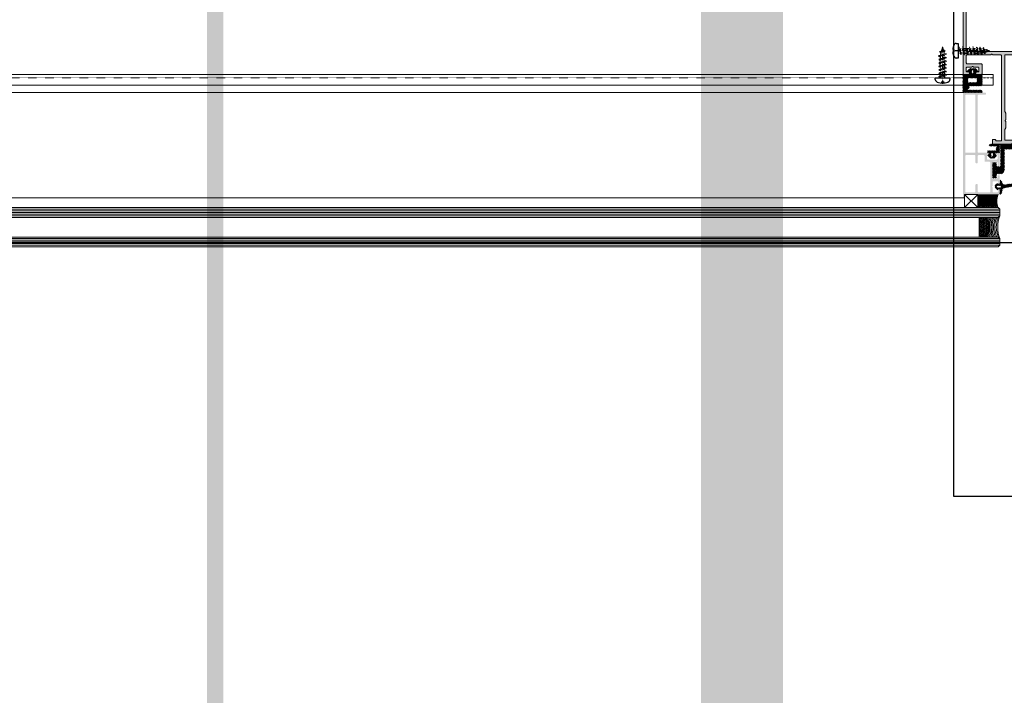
# Model space of a CAD drawing. Header units: millimetres. Extents: x -158258 to 126254, y -16359 to 60195.
# Tile 28 of 173: x -137008 to -136405, y 10223 to 10636. Entities that reach past the tile are written whole.
import ezdxf
from ezdxf.xclip import XClip

# ---------------------------------------------------------------- set-up
doc = ezdxf.new("R2010")
doc.units = ezdxf.units.MM
doc.header["$LTSCALE"] = 0.1
doc.header["$MEASUREMENT"] = 0
doc.header["$XCLIPFRAME"] = 0
for name, pattern in [('CENTER', [2, 1.25, -0.25, 0.25, -0.25]), ('DASHED', [0.75, 0.5, -0.25]), ('HIDDEN', [0.375, 0.25, -0.125])]:
    doc.linetypes.add(name, pattern=pattern)
for name, color, linetype, lineweight in [('01. Aluminium (Main Structure)', 6, 'Continuous', 5), ('3_Hatch', 8, 'Continuous', 0), ('4. Glass', 140, 'Continuous', 15), ('ETECHNO-HVAC-CHW-RETURN', 5, 'Continuous', 30), ('S2-flooring plan', 6, 'Continuous', 5)]:
    doc.layers.add(name, color=color, linetype=linetype, lineweight=lineweight)
doc.layers.add('AREA LINE', color=3, linetype='Continuous', plot=False)
for name, color, linetype in [('CENTER LINE', 8, 'CENTER'), ('ETECHNO-HVAC-CHW-SUPPLY', 3, 'Continuous'), ('ETECHNO-HVAC-DRAIN', 241, 'Continuous'), ('HARDWARES', 7, 'Continuous'), ('HVAC Existing', 8, 'Continuous')]:
    doc.layers.add(name, color=color, linetype=linetype)
pattern_1 = [(45, (-26191.7542, -14950.54475), (-0.441941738, 0.441941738), []), (135, (-26191.7542, -14950.54475), (-0.441941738, -0.441941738), [])]

# ---------------------------------------------------------------- blocks, each defined once
blk = doc.blocks.new('A$C23054C9A')
at = {"layer": '3_Hatch'}
h = blk.add_hatch(color=256, dxfattribs=at)
h.dxf.hatch_style = 1
h.paths.add_polyline_path([(10.36, 60.53), (10.36, 25.99), (10.33, 25.83), (10.22, 25.65), (10.03, 25.54), (9.85, 25.52), (4.65, 25.52), (4.45, 25.54), (4.29, 25.65), (4.2, 25.83), (4.16, 25.99), (4.16, 60.53), (4.2, 60.71), (4.29, 60.87), (4.45, 60.98), (4.65, 61.02), (9.85, 61.02), (10.03, 60.98), (10.22, 60.87), (10.33, 60.71)], flags=16)
h.paths.add_polyline_path([(4.16, 5.89), (4.11, 6.09), (4, 6.26), (3.85, 6.37), (3.65, 6.4), (3.25, 6.4), (3.06, 6.37), (2.9, 6.26), (2.79, 6.09), (2.75, 5.89), (2.75, 1.9), (2.7, 1.7), (2.59, 1.54), (2.44, 1.43), (2.24, 1.41), (-4.45, 1.41), (-4.64, 1.43), (-4.8, 1.54), (-4.91, 1.7), (-4.95, 1.9), (-4.95, 19.5), (-4.91, 19.7), (-4.8, 19.85), (-4.64, 19.96), (-4.45, 20.01), (-1.89, 20.01), (-1.71, 20.05), (-1.55, 20.16), (-1.44, 20.32), (-1.4, 20.5), (-1.4, 23.6), (-1.38, 23.8), (-1.27, 23.96), (-1.09, 24.07), (-0.89, 24.11), (2.24, 24.11), (2.44, 24.07), (2.59, 23.96), (2.7, 23.8), (2.75, 23.6), (2.75, 19.61), (2.79, 19.41), (2.9, 19.26), (3.06, 19.15), (3.25, 19.12), (3.65, 19.12), (3.85, 19.15), (4, 19.26), (4.11, 19.41), (4.16, 19.61), (4.16, 23.6), (4.2, 23.8), (4.29, 23.96), (4.45, 24.07), (4.65, 24.11), (9.85, 24.11), (10.03, 24.07), (10.22, 23.96), (10.33, 23.8), (10.36, 23.6), (10.36, 1.9), (10.33, 1.7), (10.22, 1.54), (10.03, 1.43), (9.85, 1.41), (4.65, 1.41), (4.45, 1.43), (4.29, 1.54), (4.2, 1.7), (4.16, 1.9)], flags=16)
h.paths.add_polyline_path([(-6.05, 4.54), (-6.36, 4.23), (-6.36, 1.9), (-6.39, 1.7), (-6.5, 1.54), (-6.67, 1.43), (-6.87, 1.41), (-9.25, 1.41), (-9.45, 1.43), (-9.59, 1.54), (-9.7, 1.7), (-9.76, 1.9), (-9.76, 2.51), (-9.8, 2.69), (-9.91, 2.85), (-10.07, 2.96), (-10.25, 3), (-10.45, 2.96), (-10.62, 2.85), (-10.73, 2.69), (-10.76, 2.51), (-10.76, 0.49), (-10.73, 0.31), (-10.62, 0.15), (-10.45, 0.04), (-10.25, 0), (10.25, 0), (10.45, -0.05), (10.6, -0.16), (10.71, -0.31), (10.76, -0.51), (10.76, -1.52), (10.8, -1.7), (10.89, -1.87), (11.06, -1.98), (11.26, -1.99), (11.44, -1.98), (11.61, -1.87), (11.72, -1.7), (11.75, -1.52), (11.75, 61.92), (11.72, 62.12), (11.61, 62.28), (11.44, 62.39), (11.26, 62.41), (-1.75, 62.41), (-1.95, 62.39), (-2.09, 62.28), (-2.2, 62.12), (-2.26, 61.92), (-2.26, 61.52), (-2.2, 61.35), (-2.09, 61.17), (-1.95, 61.06), (-1.75, 61.02), (2.24, 61.02), (2.44, 60.98), (2.59, 60.87), (2.7, 60.71), (2.75, 60.53), (2.75, 25.99), (2.7, 25.83), (2.59, 25.65), (2.44, 25.54), (2.24, 25.52), (-3.83, 25.52), (-4, 25.48), (-4.09, 25.43), (-4.18, 25.37), (-4.23, 25.3), (-4.29, 25.22), (-4.31, 25.13), (-4.33, 25.06), (-4.33, 24.97), (-4.31, 24.88), (-4.29, 24.79), (-4.23, 24.71), (-4.18, 24.64), (-4.09, 24.58), (-4, 24.55), (-3.89, 24.51), (-3.3, 24.51), (-3.1, 24.46), (-2.95, 24.35), (-2.85, 24.2), (-2.81, 24), (-2.81, 21.91), (-2.85, 21.71), (-2.95, 21.55), (-3.1, 21.44), (-3.3, 21.4), (-8.86, 21.4), (-9.05, 21.44), (-9.21, 21.55), (-9.32, 21.71), (-9.36, 21.91), (-9.36, 24), (-9.32, 24.2), (-9.21, 24.35), (-9.05, 24.46), (-8.86, 24.51), (-8.33, 24.51), (-8.13, 24.55), (-7.98, 24.66), (-7.87, 24.8), (-7.82, 25.01), (-7.87, 25.21), (-7.98, 25.35), (-8.13, 25.46), (-8.33, 25.52), (-10.25, 25.52), (-10.45, 25.46), (-10.62, 25.35), (-10.73, 25.21), (-10.76, 25.01), (-10.76, 17.91), (-10.73, 17.71), (-10.62, 17.54), (-10.45, 17.43), (-10.25, 17.4), (-9.87, 17.4), (-9.67, 17.43), (-9.49, 17.54), (-9.41, 17.71), (-9.36, 17.91), (-9.36, 19.5), (-9.32, 19.7), (-9.21, 19.85), (-9.05, 19.96), (-8.86, 20.01), (-6.87, 20.01), (-6.67, 19.96), (-6.5, 19.85), (-6.39, 19.7), (-6.36, 19.5), (-6.36, 10.24), (-6.39, 10.06), (-6.5, 9.9), (-6.67, 9.79), (-6.87, 9.73), (-8.86, 9.73), (-9.05, 9.79), (-9.21, 9.9), (-9.32, 10.06), (-9.36, 10.24), (-9.36, 11.3), (-9.41, 11.49), (-9.49, 11.65), (-9.67, 11.76), (-9.87, 11.8), (-10.25, 11.8), (-10.45, 11.76), (-10.62, 11.65), (-10.73, 11.49), (-10.76, 11.3), (-10.76, 6.99), (-10.75, 6.86), (-10.71, 6.77), (-10.65, 6.69), (-10.6, 6.64), (-10.55, 6.59), (-10.47, 6.55), (-10.4, 6.51), (-10.33, 6.49), (-10.25, 6.49), (-10.16, 6.49), (-10.09, 6.53), (-10.01, 6.57), (-9.94, 6.6), (-9.89, 6.68), (-9.83, 6.75), (-9.76, 6.99), (-9.76, 7.59), (-9.7, 7.79), (-9.59, 7.96), (-9.45, 8.07), (-9.25, 8.09), (-6.87, 8.09), (-6.67, 8.07), (-6.5, 7.96), (-6.39, 7.79), (-6.36, 7.59), (-6.36, 5.27), (-6.05, 4.96), (-5.95, 4.83), (-5.95, 4.66)])
blk = doc.blocks.new('A$C768C5112')
at = {"layer": '3_Hatch'}
h = blk.add_hatch(color=256, dxfattribs=at)
h.dxf.hatch_style = 1
h.paths.add_polyline_path([(-4.22, -41.99), (-3.91, -41.67), (-3.91, -37.71), (-4.5, -36.68), (-4.5, -2.49), (-4.46, -2.3), (-4.35, -2.14), (-4.21, -2.03), (-4, -1.99), (4, -1.99), (4.19, -2.03), (4.35, -2.14), (4.46, -2.3), (4.52, -2.49), (4.52, -36.68), (3.89, -37.71), (3.89, -41.67), (4.21, -41.99), (4.3, -42.13), (4.3, -42.28), (4.21, -42.42), (3.89, -42.72), (3.89, -46.68), (4.52, -47.71), (4.52, -53.71), (4.46, -53.89), (4.35, -54.05), (4.19, -54.16), (4, -54.2), (-4, -54.2), (-4.21, -54.16), (-4.35, -54.05), (-4.46, -53.89), (-4.5, -53.71), (-4.5, -47.71), (-3.91, -46.68), (-3.91, -42.72), (-4.22, -42.42), (-4.28, -42.28), (-4.28, -42.13)], flags=16)
h.paths.add_polyline_path([(10.04, -54.02), (9.98, -54.2), (9.97, -54.38), (9.86, -54.55), (9.69, -54.66), (9.51, -54.69), (7, -54.69), (6.82, -54.66), (6.64, -54.55), (6.53, -54.38), (6.51, -54.2), (6.51, -2.49), (6.53, -2.3), (6.64, -2.14), (6.82, -2.03), (7, -1.99), (11.89, -1.99), (12.18, -1.68), (12.33, -1.59), (12.47, -1.59), (12.6, -1.68), (12.93, -1.99), (27.5, -1.99), (27.69, -2.03), (27.87, -2.14), (27.96, -2.3), (28, -2.49), (28, -6.99), (27.96, -7.19), (27.87, -7.35), (27.69, -7.46), (27.5, -7.5), (18.82, -7.5), (18.62, -7.53), (18.45, -7.64), (18.34, -7.81), (18.3, -8.01), (18.3, -13.48), (18.34, -13.68), (18.45, -13.86), (18.62, -13.95), (18.82, -13.99), (21.8, -13.99), (22, -13.95), (22.16, -13.86), (22.27, -13.68), (22.29, -13.48), (22.29, -13), (22.27, -12.8), (22.16, -12.65), (22, -12.54), (21.8, -12.49), (20.81, -12.49), (20.61, -12.45), (20.46, -12.34), (20.35, -12.2), (20.3, -12), (20.3, -10), (20.35, -9.8), (20.46, -9.66), (20.61, -9.55), (20.81, -9.49), (23.64, -9.49), (23.94, -9.18), (24.08, -9.11), (24.23, -9.11), (24.36, -9.18), (24.69, -9.49), (27.5, -9.49), (27.69, -9.55), (27.87, -9.66), (27.96, -9.8), (28, -10), (28, -12), (27.96, -12.2), (27.87, -12.34), (27.69, -12.45), (27.5, -12.49), (26.52, -12.49), (26.31, -12.54), (26.17, -12.65), (26.06, -12.8), (26, -13), (26, -13.48), (26.06, -13.68), (26.17, -13.86), (26.31, -13.95), (26.52, -13.99), (29.51, -13.99), (29.7, -13.95), (29.86, -13.86), (29.97, -13.68), (29.99, -13.48), (29.97, 81), (29.86, 81.19), (29.78, 81.24), (29.7, 81.3), (29.61, 81.31), (29.51, 81.32), (-29.51, 81.32), (-29.71, 81.3), (-29.86, 81.19), (-29.97, 81), (-30.01, 80.84), (-30.01, -13.48), (-29.97, -13.68), (-29.86, -13.86), (-29.71, -13.95), (-29.51, -13.99), (-26.5, -13.99), (-26.31, -13.95), (-26.15, -13.86), (-26.04, -13.68), (-26, -13.48), (-26, -13), (-26.04, -12.8), (-26.15, -12.65), (-26.31, -12.54), (-26.5, -12.49), (-27.52, -12.49), (-27.69, -12.45), (-27.87, -12.34), (-27.98, -12.2), (-28.01, -12), (-28.01, -10), (-27.98, -9.8), (-27.87, -9.66), (-27.69, -9.55), (-27.52, -9.49), (-24.69, -9.49), (-24.37, -9.18), (-24.25, -9.11), (-24.06, -9.11), (-23.94, -9.18), (-23.63, -9.49), (-20.81, -9.49), (-20.61, -9.55), (-20.44, -9.66), (-20.33, -9.8), (-20.3, -10), (-20.3, -12), (-20.33, -12.2), (-20.44, -12.34), (-20.61, -12.45), (-20.81, -12.49), (-21.82, -12.49), (-22.02, -12.54), (-22.16, -12.65), (-22.27, -12.8), (-22.31, -13), (-22.31, -13.48), (-22.27, -13.68), (-22.16, -13.86), (-22.02, -13.95), (-21.82, -13.99), (-18.8, -13.99), (-18.61, -13.95), (-18.45, -13.86), (-18.34, -13.68), (-18.3, -13.48), (-18.3, -8.01), (-18.34, -7.81), (-18.45, -7.64), (-18.61, -7.53), (-18.8, -7.5), (-27.52, -7.5), (-27.69, -7.46), (-27.87, -7.35), (-27.98, -7.19), (-28.01, -6.99), (-28.01, -2.49), (-27.98, -2.3), (-27.87, -2.14), (-27.69, -2.03), (-27.52, -1.99), (-12.93, -1.99), (-12.62, -1.68), (-12.49, -1.59), (-12.34, -1.59), (-12.18, -1.68), (-11.87, -1.99), (-7, -1.99), (-6.8, -2.03), (-6.66, -2.14), (-6.55, -2.3), (-6.51, -2.49), (-6.51, -54.2), (-6.55, -54.38), (-6.66, -54.55), (-6.8, -54.66), (-7, -54.69), (-9.51, -54.69), (-9.71, -54.66), (-9.86, -54.55), (-9.97, -54.38), (-10, -54.2), (-10.04, -54.02), (-10.15, -53.83), (-10.31, -53.72), (-10.5, -53.71), (-11.5, -53.71), (-11.7, -53.72), (-11.85, -53.83), (-11.96, -54.02), (-12.01, -54.2), (-12.01, -56.21), (-11.96, -56.4), (-11.85, -56.56), (-11.7, -56.67), (-11.5, -56.69), (-0.53, -56.69), (-0.2, -56.4), (-0.07, -56.32), (0.07, -56.32), (0.22, -56.4), (0.51, -56.69), (11.5, -56.69), (11.69, -56.67), (11.85, -56.56), (11.96, -56.4), (12.01, -56.21), (12.01, -54.2), (11.96, -54.02), (11.85, -53.83), (11.69, -53.72), (11.5, -53.71), (10.5, -53.71), (10.3, -53.72), (10.15, -53.83)])
h.paths.add_polyline_path([(28, 77.82), (27.96, 78.01), (27.87, 78.19), (27.69, 78.3), (27.5, 78.33), (-27.52, 78.33), (-27.69, 78.3), (-27.87, 78.19), (-27.98, 78.01), (-28.01, 77.82), (-28.01, 0.51), (-27.98, 0.31), (-27.87, 0.16), (-27.69, 0.05), (-27.52, 0), (27.5, 0), (27.69, 0.05), (27.87, 0.16), (27.96, 0.31), (28, 0.51)], flags=16)
at = {"layer": '01. Aluminium (Main Structure)', "linetype": 'ByBlock'}
for p, q in [((-30.01, 80.84), (-29.97, 81)), ((-30.01, -13.48), (-30.01, 80.84)), ((-29.97, 81), (-29.86, 81.19)), ((-29.86, 81.19), (-29.71, 81.3)), ((-29.71, 81.3), (-29.51, 81.32)), ((-29.51, 81.32), (29.51, 81.32)), ((-27.87, 78.19), (-27.69, 78.3)), ((-27.69, 78.3), (-27.52, 78.33)), ((-27.52, 78.33), (27.5, 78.33)), ((27.5, 78.33), (27.69, 78.3)), ((27.69, 78.3), (27.87, 78.19)), ((29.51, 81.32), (29.7, 81.3)), ((29.7, 81.3), (29.86, 81.19)), ((29.86, 81.19), (29.97, 81)), ((29.97, 81), (29.99, 80.84)), ((29.99, 80.84), (29.99, -13.48)), ((-28.01, 77.82), (-27.98, 78.01)), ((-28.01, 0.51), (-28.01, 77.82)), ((-27.98, 78.01), (-27.87, 78.19)), ((27.87, 78.19), (27.96, 78.01)), ((27.96, 78.01), (28, 77.82)), ((28, 77.82), (28, 0.51)), ((-27.98, 0.31), (-28.01, 0.51)), ((-27.87, 0.16), (-27.98, 0.31)), ((-27.69, 0.05), (-27.87, 0.16)), ((-27.52, 0), (-27.69, 0.05)), ((27.5, 0), (-27.52, 0)), ((27.69, 0.05), (27.5, 0)), ((27.87, 0.16), (27.69, 0.05)), ((27.96, 0.31), (27.87, 0.16)), ((28, 0.51), (27.96, 0.31)), ((-28.01, -2.49), (-27.98, -2.3)), ((-28.01, -6.99), (-28.01, -2.49)), ((-27.98, -2.3), (-27.87, -2.14)), ((-27.87, -2.14), (-27.69, -2.03)), ((-27.69, -2.03), (-27.52, -1.99)), ((-27.52, -1.99), (-12.93, -1.99)), ((-12.93, -1.99), (-12.62, -1.68)), ((-12.62, -1.68), (-12.49, -1.59)), ((-12.49, -1.59), (-12.34, -1.59)), ((-12.34, -1.59), (-12.18, -1.68)), ((-12.18, -1.68), (-11.87, -1.99)), ((-11.87, -1.99), (-7, -1.99)), ((-7, -1.99), (-6.8, -2.03)), ((-6.8, -2.03), (-6.66, -2.14)), ((-6.66, -2.14), (-6.55, -2.3)), ((-6.55, -2.3), (-6.51, -2.49)), ((-6.51, -2.49), (-6.51, -54.2)), ((-4.5, -2.49), (-4.46, -2.3)), ((-4.5, -36.68), (-4.5, -2.49)), ((-4.46, -2.3), (-4.35, -2.14)), ((-4.35, -2.14), (-4.21, -2.03)), ((-4.21, -2.03), (-4, -1.99)), ((-4, -1.99), (4, -1.99)), ((4, -1.99), (4.19, -2.03)), ((4.19, -2.03), (4.35, -2.14)), ((4.35, -2.14), (4.46, -2.3)), ((4.46, -2.3), (4.52, -2.49)), ((4.52, -2.49), (4.52, -36.68)), ((6.51, -2.49), (6.53, -2.3)), ((6.51, -54.2), (6.51, -2.49)), ((6.53, -2.3), (6.64, -2.14)), ((6.64, -2.14), (6.82, -2.03)), ((6.82, -2.03), (7, -1.99)), ((7, -1.99), (11.89, -1.99)), ((11.89, -1.99), (12.18, -1.68)), ((12.18, -1.68), (12.33, -1.59)), ((12.33, -1.59), (12.47, -1.59)), ((12.47, -1.59), (12.6, -1.68)), ((12.6, -1.68), (12.93, -1.99)), ((12.93, -1.99), (27.5, -1.99)), ((27.5, -1.99), (27.69, -2.03)), ((27.69, -2.03), (27.87, -2.14)), ((27.87, -2.14), (27.96, -2.3)), ((27.96, -2.3), (28, -2.49)), ((28, -2.49), (28, -6.99)), ((-27.98, -7.19), (-28.01, -6.99)), ((-28.01, -10), (-27.98, -9.8)), ((-28.01, -12), (-28.01, -10)), ((-27.98, -12.2), (-28.01, -12)), ((-27.87, -7.35), (-27.98, -7.19)), ((-27.98, -9.8), (-27.87, -9.66)), ((-27.69, -7.46), (-27.87, -7.35)), ((-27.87, -9.66), (-27.69, -9.55)), ((-27.52, -7.5), (-27.69, -7.46)), ((-27.69, -9.55), (-27.52, -9.49)), ((-18.8, -7.5), (-27.52, -7.5)), ((-27.52, -9.49), (-24.69, -9.49)), ((-24.69, -9.49), (-24.37, -9.18)), ((-24.37, -9.18), (-24.25, -9.11)), ((-24.25, -9.11), (-24.06, -9.11)), ((-24.06, -9.11), (-23.94, -9.18)), ((-23.94, -9.18), (-23.63, -9.49)), ((-23.63, -9.49), (-20.81, -9.49)), ((-20.81, -9.49), (-20.61, -9.55)), ((-20.61, -9.55), (-20.44, -9.66)), ((-20.44, -9.66), (-20.33, -9.8)), ((-20.33, -9.8), (-20.3, -10)), ((-20.3, -12), (-20.33, -12.2)), ((-20.3, -10), (-20.3, -12)), ((-18.8, -7.5), (-18.61, -7.53)), ((-18.61, -7.53), (-18.45, -7.64)), ((-18.45, -7.64), (-18.34, -7.81)), ((-18.34, -7.81), (-18.3, -8.01)), ((-18.3, -8.01), (-18.3, -13.48)), ((18.3, -8.01), (18.34, -7.81)), ((18.3, -8.01), (18.3, -13.48)), ((18.34, -7.81), (18.45, -7.64)), ((18.45, -7.64), (18.62, -7.53)), ((18.62, -7.53), (18.82, -7.5)), ((27.5, -7.5), (18.82, -7.5)), ((20.3, -10), (20.35, -9.8)), ((20.3, -12), (20.3, -10)), ((20.35, -12.2), (20.3, -12)), ((20.35, -9.8), (20.46, -9.66)), ((20.46, -9.66), (20.61, -9.55)), ((20.61, -9.55), (20.81, -9.49)), ((20.81, -9.49), (23.64, -9.49)), ((23.64, -9.49), (23.94, -9.18)), ((23.94, -9.18), (24.08, -9.11)), ((24.08, -9.11), (24.23, -9.11)), ((24.23, -9.11), (24.36, -9.18)), ((24.36, -9.18), (24.69, -9.49)), ((24.69, -9.49), (27.5, -9.49)), ((27.69, -7.46), (27.5, -7.5)), ((27.5, -9.49), (27.69, -9.55)), ((27.87, -7.35), (27.69, -7.46)), ((27.69, -9.55), (27.87, -9.66)), ((27.96, -7.19), (27.87, -7.35)), ((27.87, -9.66), (27.96, -9.8)), ((28, -6.99), (27.96, -7.19)), ((27.96, -9.8), (28, -10)), ((28, -12), (27.96, -12.2)), ((28, -10), (28, -12)), ((-29.97, -13.68), (-30.01, -13.48)), ((-29.86, -13.86), (-29.97, -13.68)), ((-29.71, -13.95), (-29.86, -13.86)), ((-29.51, -13.99), (-29.71, -13.95)), ((-26.5, -13.99), (-29.51, -13.99)), ((-27.87, -12.34), (-27.98, -12.2)), ((-27.69, -12.45), (-27.87, -12.34)), ((-27.52, -12.49), (-27.69, -12.45)), ((-26.5, -12.49), (-27.52, -12.49)), ((-26.5, -12.49), (-26.31, -12.54)), ((-26.31, -13.95), (-26.5, -13.99)), ((-26.31, -12.54), (-26.15, -12.65)), ((-26.15, -13.86), (-26.31, -13.95)), ((-26.15, -12.65), (-26.04, -12.8)), ((-26.04, -13.68), (-26.15, -13.86)), ((-26.04, -12.8), (-26, -13)), ((-26, -13.48), (-26.04, -13.68)), ((-26, -13), (-26, -13.48)), ((-22.31, -13), (-22.27, -12.8)), ((-22.31, -13), (-22.31, -13.48)), ((-22.27, -13.68), (-22.31, -13.48)), ((-22.27, -12.8), (-22.16, -12.65)), ((-22.16, -13.86), (-22.27, -13.68)), ((-22.16, -12.65), (-22.02, -12.54)), ((-22.02, -13.95), (-22.16, -13.86)), ((-22.02, -12.54), (-21.82, -12.49)), ((-21.82, -13.99), (-22.02, -13.95)), ((-20.81, -12.49), (-21.82, -12.49)), ((-18.8, -13.99), (-21.82, -13.99)), ((-20.61, -12.45), (-20.81, -12.49)), ((-20.44, -12.34), (-20.61, -12.45)), ((-20.33, -12.2), (-20.44, -12.34)), ((-18.61, -13.95), (-18.8, -13.99)), ((-18.45, -13.86), (-18.61, -13.95)), ((-18.34, -13.68), (-18.45, -13.86)), ((-18.3, -13.48), (-18.34, -13.68)), ((18.34, -13.68), (18.3, -13.48)), ((18.45, -13.86), (18.34, -13.68)), ((18.62, -13.95), (18.45, -13.86)), ((18.82, -13.99), (18.62, -13.95)), ((18.82, -13.99), (21.8, -13.99)), ((20.46, -12.34), (20.35, -12.2)), ((20.61, -12.45), (20.46, -12.34)), ((20.81, -12.49), (20.61, -12.45)), ((21.8, -12.49), (20.81, -12.49)), ((21.8, -12.49), (22, -12.54)), ((22, -13.95), (21.8, -13.99)), ((22, -12.54), (22.16, -12.65)), ((22.16, -13.86), (22, -13.95)), ((22.16, -12.65), (22.27, -12.8)), ((22.27, -13.68), (22.16, -13.86)), ((22.27, -12.8), (22.29, -13)), ((22.29, -13.48), (22.27, -13.68)), ((22.29, -13), (22.29, -13.48)), ((26, -13), (26.06, -12.8)), ((26, -13), (26, -13.48)), ((26.06, -13.68), (26, -13.48)), ((26.06, -12.8), (26.17, -12.65)), ((26.17, -13.86), (26.06, -13.68)), ((26.17, -12.65), (26.31, -12.54)), ((26.31, -13.95), (26.17, -13.86)), ((26.31, -12.54), (26.52, -12.49)), ((26.52, -13.99), (26.31, -13.95)), ((27.5, -12.49), (26.52, -12.49)), ((26.52, -13.99), (29.51, -13.99)), ((27.69, -12.45), (27.5, -12.49)), ((27.87, -12.34), (27.69, -12.45)), ((27.96, -12.2), (27.87, -12.34)), ((29.7, -13.95), (29.51, -13.99)), ((29.86, -13.86), (29.7, -13.95)), ((29.97, -13.68), (29.86, -13.86)), ((29.99, -13.48), (29.97, -13.68)), ((-3.91, -37.71), (-4.5, -36.68)), ((-4.28, -42.13), (-4.22, -41.99)), ((-4.28, -42.28), (-4.28, -42.13)), ((-4.22, -41.99), (-3.91, -41.67)), ((-3.91, -41.67), (-3.91, -37.71)), ((4.52, -36.68), (3.89, -37.71)), ((3.89, -37.71), (3.89, -41.67)), ((3.89, -41.67), (4.21, -41.99)), ((4.21, -41.99), (4.3, -42.13)), ((4.3, -42.13), (4.3, -42.28)), ((-4.5, -47.71), (-3.91, -46.68)), ((-4.5, -53.71), (-4.5, -47.71)), ((-4.22, -42.42), (-4.28, -42.28)), ((-3.91, -42.72), (-4.22, -42.42)), ((-3.91, -46.68), (-3.91, -42.72)), ((4.21, -42.42), (3.89, -42.72)), ((3.89, -42.72), (3.89, -46.68)), ((3.89, -46.68), (4.52, -47.71)), ((4.3, -42.28), (4.21, -42.42)), ((4.52, -47.71), (4.52, -53.71)), ((-12.01, -54.2), (-11.96, -54.02)), ((-12.01, -56.21), (-12.01, -54.2)), ((-11.96, -54.02), (-11.85, -53.83)), ((-11.85, -53.83), (-11.7, -53.72)), ((-11.7, -53.72), (-11.5, -53.71)), ((-11.5, -53.71), (-10.5, -53.71)), ((-10.5, -53.71), (-10.31, -53.72)), ((-10.31, -53.72), (-10.15, -53.83)), ((-10.15, -53.83), (-10.04, -54.02)), ((-10.04, -54.02), (-10, -54.2)), ((-9.97, -54.38), (-10, -54.2)), ((-6.51, -54.2), (-6.55, -54.38)), ((-4.46, -53.89), (-4.5, -53.71)), ((-4.35, -54.05), (-4.46, -53.89)), ((-4.21, -54.16), (-4.35, -54.05)), ((-4, -54.2), (-4.21, -54.16)), ((4, -54.2), (-4, -54.2)), ((4.19, -54.16), (4, -54.2)), ((4.35, -54.05), (4.19, -54.16)), ((4.46, -53.89), (4.35, -54.05)), ((4.52, -53.71), (4.46, -53.89)), ((6.53, -54.38), (6.51, -54.2)), ((9.98, -54.2), (9.97, -54.38)), ((9.98, -54.2), (10.04, -54.02)), ((10.04, -54.02), (10.15, -53.83)), ((10.15, -53.83), (10.3, -53.72)), ((10.3, -53.72), (10.5, -53.71)), ((10.5, -53.71), (11.5, -53.71)), ((11.5, -53.71), (11.69, -53.72)), ((11.69, -53.72), (11.85, -53.83)), ((11.85, -53.83), (11.96, -54.02)), ((11.96, -54.02), (12.01, -54.2)), ((12.01, -54.2), (12.01, -56.21)), ((-11.96, -56.4), (-12.01, -56.21)), ((-11.85, -56.56), (-11.96, -56.4)), ((-11.7, -56.67), (-11.85, -56.56)), ((-11.5, -56.69), (-11.7, -56.67)), ((-11.5, -56.69), (-0.53, -56.69)), ((-9.86, -54.55), (-9.97, -54.38)), ((-9.71, -54.66), (-9.86, -54.55)), ((-9.51, -54.69), (-9.71, -54.66)), ((-7, -54.69), (-9.51, -54.69)), ((-6.8, -54.66), (-7, -54.69)), ((-6.66, -54.55), (-6.8, -54.66)), ((-6.55, -54.38), (-6.66, -54.55)), ((-0.53, -56.69), (-0.2, -56.4)), ((-0.2, -56.4), (-0.07, -56.32)), ((-0.07, -56.32), (0.07, -56.32)), ((0.07, -56.32), (0.22, -56.4)), ((0.22, -56.4), (0.51, -56.69)), ((0.51, -56.69), (11.5, -56.69)), ((6.64, -54.55), (6.53, -54.38)), ((6.82, -54.66), (6.64, -54.55)), ((7, -54.69), (6.82, -54.66)), ((9.51, -54.69), (7, -54.69)), ((9.69, -54.66), (9.51, -54.69)), ((9.86, -54.55), (9.69, -54.66)), ((9.97, -54.38), (9.86, -54.55)), ((11.69, -56.67), (11.5, -56.69)), ((11.85, -56.56), (11.69, -56.67)), ((11.96, -56.4), (11.85, -56.56)), ((12.01, -56.21), (11.96, -56.4))]:
    blk.add_line(p, q, dxfattribs=at)
blk = doc.blocks.new('A$C096C0FB7')
at = {"layer": '3_Hatch'}
h = blk.add_hatch(dxfattribs=at)
h.set_pattern_fill('ANSI31', color=256, scale=5)
h.set_pattern_definition([(45, (-26191.7542, -15010.3187), (-0.441941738, 0.441941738), [])])
h.paths.add_polyline_path([(9.48, -15.45), (9.5, -15.6), (9.5, -17.32), (9.51, -17.47), (9.6, -17.58), (9.73, -17.67), (9.9, -17.7), (11.49, -17.7), (11.65, -17.67), (11.78, -17.58), (11.87, -17.47), (11.89, -17.32), (11.89, -8.49), (11.87, -8.34), (11.78, -8.21), (11.65, -8.12), (11.49, -8.1), (9.9, -8.1), (9.73, -8.12), (9.6, -8.21), (9.51, -8.34), (9.5, -8.49), (9.5, -10.21), (9.48, -10.35), (9.39, -10.5), (9.26, -10.57), (9.11, -10.61), (7.39, -10.61), (7.25, -10.57), (7.1, -10.5), (7.03, -10.35), (6.99, -10.21), (6.99, 2.61), (6.97, 2.76), (6.88, 2.89), (6.75, 2.98), (6.61, 3), (-6.87, 3), (-7.02, 2.98), (-7.15, 2.89), (-7.22, 2.76), (-7.26, 2.61), (-7.26, 0.42), (-7.22, 0.26), (-7.15, 0.13), (-7.02, 0.04), (-6.87, 0), (4.3, 0), (4.45, -0.02), (4.58, -0.11), (4.67, -0.24), (4.69, -0.4), (4.69, -12.71), (4.7, -12.84), (4.72, -13.09), (4.78, -13.33), (4.85, -13.57), (4.94, -13.79), (5.05, -14.01), (5.2, -14.19), (5.34, -14.39), (5.51, -14.56), (5.69, -14.7), (5.89, -14.85), (6.11, -14.96), (6.33, -15.05), (6.57, -15.12), (6.81, -15.18), (7.06, -15.2), (7.19, -15.2), (9.11, -15.2), (9.26, -15.23), (9.39, -15.31)])
blk = doc.blocks.new('*U1030')
at = {"layer": 'CENTER LINE', "linetype": 'CENTER'}
blk.add_line((0, -19.12), (0, 3.77), dxfattribs=at)
at = {"layer": 'HARDWARES', "linetype": 'Continuous'}
for p, q in [((-4.49, 0), (-4.49, 1.15)), ((4.49, 0), (-4.49, 0)), ((-0.66, 2.61), (-0.66, 3.27)), ((0.66, 2.61), (-0.66, 2.61)), ((0.66, 2.61), (0.66, 3.27)), ((4.49, 1.15), (4.49, 0))]:
    blk.add_line(p, q, dxfattribs=at)
at = {"layer": 'HARDWARES'}
for p, q in [((4.49, 0), (-4.49, 0)), ((4.49, 0.82), (4.49, 0))]:
    blk.add_line(p, q, dxfattribs=at)
at = {"layer": 'HARDWARES', "linetype": 'HIDDEN'}
for p, q in [((1.44, 0), (1.44, -0.31)), ((-1.44, -2.05), (-1.44, -3.46)), ((-1.44, -4.16), (-1.44, -5.56)), ((1.44, -1), (1.44, -2.41)), ((1.44, -3.11), (1.44, -4.51)), ((1.44, -5.21), (1.44, -6.61)), ((-1.44, -6.26), (-1.44, -7.66)), ((-1.44, -8.36), (-1.44, -9.76)), ((-1.44, -10.46), (-1.44, -11.87)), ((1.44, -7.31), (1.44, -8.72)), ((1.44, -9.41), (1.44, -10.82)), ((1.08, -15.31), (-1.81, -16.37)), ((1.99, -15.65), (-1.81, -16.37)), ((-1.81, -16.37), (-0.9, -16.7)), ((-0.9, -16.7), (1.99, -15.65)), ((1.08, -15.31), (1.99, -15.65))]:
    blk.add_line(p, q, dxfattribs=at)
for points in [[(-1.44, 0), (-1.44, -1.35)], [(2.4, -0.66), (1.44, -0.31), (-2.4, -1.7), (2.4, -0.66), (-1.44, -2.05), (-2.4, -1.7)], [(2.4, -2.76), (1.44, -2.41), (-2.4, -3.81), (2.4, -2.76), (-1.44, -4.16), (-2.4, -3.81)], [(2.4, -4.86), (1.44, -4.51), (-2.4, -5.91), (2.4, -4.86), (-1.44, -6.26), (-2.4, -5.91)], [(2.4, -6.96), (1.44, -6.61), (-2.4, -8.01), (2.4, -6.96), (-1.44, -8.36), (-2.4, -8.01)], [(2.4, -9.07), (1.44, -8.72), (-2.4, -10.11), (2.4, -9.07), (-1.44, -10.46), (-2.4, -10.11)], [(2.4, -11.17), (1.44, -10.82), (-2.4, -12.22), (2.4, -11.17), (-1.44, -12.57), (-2.4, -12.22)], [(2.43, -13.28), (1.47, -12.93), (-2.37, -14.33), (2.43, -13.28), (-1.41, -14.68), (-2.37, -14.33)]]:
    blk.add_lwpolyline(points, dxfattribs=at)
at = {"layer": 'HARDWARES', "linetype": 'Continuous'}
for centre, radius, start, end in [((-3.12, 1.15), 1.37, 131.7376, 180), ((-0.71, -2.3), 5.57, 89.54072, 126.63378), ((0.71, -2.3), 5.57, 53.36621, 90.45928), ((3.12, 1.15), 1.37, 0, 48.26239)]:
    blk.add_arc(centre, radius, start, end, dxfattribs=at)
at = {"layer": 'HARDWARES', "linetype": 'HIDDEN'}
for centre, start, end in [((-15.26, -11.8), 356.09607, 1.05843), ((15.43, -11.8), 182.50801, 187.29262), ((15.35, -11.81), 189.57949, 194.56217), ((15.35, -11.81), 196.69313, 203.94348), ((-15.35, -11.81), 336.05652, 345.4243), ((-15.35, -11.81), 347.96681, 353.68154)]:
    blk.add_arc(centre, 16.79, start, end, dxfattribs=at)
blk = doc.blocks.new('*U1026')
at = {"layer": '3_Hatch'}
h = blk.add_hatch(dxfattribs=at)
h.set_pattern_fill('ANSI37', color=256, scale=5)
h.set_pattern_definition(pattern_1)
edge = h.paths.add_edge_path(flags=16)
edge.add_line((27.03, 102.99), (27.03, 100.94))
edge.add_arc((26.53, 100.94), 0.5, -89.99999, 0.00001, ccw=False)
edge.add_line((26.53, 100.44), (21.85, 100.44))
edge.add_arc((21.85, 100.94), 0.5, 180.00001, 270.00001, ccw=False)
edge.add_line((21.35, 100.94), (21.35, 102.99))
edge.add_arc((21.85, 102.99), 0.5, 90.00001, 180.00001, ccw=False)
edge.add_line((21.85, 103.49), (26.53, 103.49))
edge.add_arc((26.53, 102.99), 0.5, 0.00001, 90.00001, ccw=False)
edge = h.paths.add_edge_path(flags=16)
edge.add_line((24.46, 106), (23.86, 106))
edge.add_arc((23.86, 106.2), 0.2, 180, 270, ccw=False)
edge.add_line((23.66, 106.2), (23.66, 108))
edge.add_arc((23.86, 108), 0.2, 90, 180, ccw=False)
edge.add_line((23.86, 108.2), (24.46, 108.2))
edge.add_arc((24.46, 108), 0.2, 0, 90, ccw=False)
edge.add_line((24.66, 108), (24.66, 106.2))
edge.add_arc((24.46, 106.2), 0.2, -90, 0, ccw=False)
edge = h.paths.add_edge_path()
edge.add_line((27.45, 107.75), (26.02, 109.07))
edge.add_arc((25.57, 108.4), 0.8, 55.90072, 90.00001)
edge.add_line((25.57, 109.2), (22.74, 109.2))
edge.add_arc((22.74, 108.4), 0.8, 90.00013, 124.09932)
edge.add_line((22.29, 109.07), (20.86, 107.75))
edge.add_arc((21.37, 107.54), 0.553, 157.05534, 290.87465)
edge.add_line((21.57, 107.02), (22.07, 107.02))
edge.add_arc((22.1, 106.61), 0.411, -14.87058, 93.84722, ccw=False)
edge.add_line((22.5, 106.5), (22.5, 105.95))
edge.add_arc((21.96, 105.99), 0.533, 284.20781, 355.45382, ccw=False)
edge.add_line((22.09, 105.47), (18.79, 105.47))
edge.add_arc((18.79, 104.97), 0.5, 90.00221, 180.00001)
edge.add_line((18.29, 104.97), (18.29, 98.95))
edge.add_arc((18.79, 98.95), 0.5, 180.00001, 270.00001)
edge.add_line((18.79, 98.45), (25.97, 98.45))
edge.add_arc((25.97, 98.25), 0.2, 0.01415, 90.00001, ccw=False)
edge.add_line((26.17, 98.25), (26.17, 97.23))
edge.add_arc((26.67, 97.23), 0.5, 180.00002, 237.69701)
edge.add_line((26.4, 96.81), (27.17, 96.32))
edge.add_arc((27.17, 96.07), 0.25, -139.3278, 90.00001, ccw=False)
edge.add_line((26.98, 95.91), (18.75, 95.91))
edge.add_arc((19.13, 95.16), 0.841, 116.87727, 243.13512)
edge.add_line((18.75, 94.41), (29.46, 94.41))
edge.add_arc((29.26, 95.19), 0.8, 283.85898, 342.22925)
edge.add_line((30.03, 94.94), (30.03, 105.22))
edge.add_arc((29.78, 105.22), 0.25, 0.00001, 86.91108)
edge.add_line((29.79, 105.47), (26.22, 105.47))
edge.add_arc((26.35, 105.99), 0.533, 184.5462, 255.79221, ccw=False)
edge.add_line((25.82, 105.95), (25.82, 106.5))
edge.add_arc((26.21, 106.61), 0.41, 85.81574, 195.27482, ccw=False)
edge.add_line((26.24, 107.02), (26.74, 107.02))
edge.add_arc((26.94, 107.54), 0.553, 249.12537, 382.94468)
h = blk.add_hatch(dxfattribs=at)
h.set_pattern_fill('ANSI37', color=256, scale=5)
h.set_pattern_definition(pattern_1)
edge = h.paths.add_edge_path(flags=16)
edge.add_line((11.71, 57.48), (12.61, 57.48))
edge.add_arc((12.61, 57.28), 0.2, 0.005, 90, ccw=False)
edge.add_line((12.81, 57.28), (12.81, 55.49))
edge.add_arc((12.61, 55.49), 0.2, -89.99492, 0, ccw=False)
edge.add_line((12.61, 55.29), (11.71, 55.29))
edge.add_arc((11.71, 55.49), 0.2, 180.00479, 270, ccw=False)
edge.add_line((11.51, 55.49), (11.51, 57.28))
edge.add_arc((11.71, 57.28), 0.2, 90.0049, 180, ccw=False)
edge = h.paths.add_edge_path()
edge.add_line((8.02, 57.52), (10.37, 57.52))
edge.add_arc((10.08, 56.88), 0.703, 9.15352, 65.35179, ccw=False)
edge.add_arc((10.25, 56.93), 0.527, -79.16036, 6.05546, ccw=False)
edge.add_line((10.35, 56.42), (9.97, 56.42))
edge.add_arc((10.23, 55.76), 0.703, 111.43803, 167.63629)
edge.add_arc((10.06, 55.83), 0.524, 170.59769, 213.75522)
edge.add_line((9.62, 55.54), (10.57, 54.52))
edge.add_arc((11.13, 55.06), 0.769, 224.2645, 270.9894)
edge.add_line((11.14, 54.29), (13.21, 54.29))
edge.add_arc((13.21, 55.09), 0.8, 270.0013, 304.0993)
edge.add_line((13.66, 54.43), (14.7, 55.54))
edge.add_arc((14.27, 55.83), 0.524, 326.24478, 369.40231)
edge.add_arc((14.1, 55.76), 0.703, 12.36371, 68.56197)
edge.add_line((14.36, 56.42), (13.98, 56.42))
edge.add_arc((14.08, 56.93), 0.527, 173.94454, 259.16036, ccw=False)
edge.add_arc((14.25, 56.88), 0.703, 114.64821, 170.84648, ccw=False)
edge.add_line((13.95, 57.52), (14.62, 57.52))
edge.add_arc((14.37, 58.12), 0.65, 292.60941, 427.39059)
edge.add_line((14.62, 58.72), (9.75, 58.72))
edge.add_arc((9.84, 58.9), 0.2, 187.07016, 243.97395, ccw=False)
edge.add_line((9.64, 58.87), (9.64, 61))
edge.add_arc((9.44, 61), 0.2, 0, 37.03652)
edge.add_arc((9.51, 61.39), 0.287, 38.63495, 288.09004, ccw=False)
edge.add_line((9.73, 61.57), (13.59, 61.57))
edge.add_arc((13.43, 62.17), 0.621, 284.96362, 435.05172)
edge.add_line((13.59, 62.77), (8.14, 62.77))
edge.add_arc((8.14, 62.27), 0.5, 90, 180)
edge.add_line((7.64, 62.27), (7.64, 57.8))
edge.add_arc((8.01, 57.91), 0.389, 195.65476, 270.53882)
h = blk.add_hatch(dxfattribs=at)
h.set_pattern_fill('ANSI37', color=256, scale=5)
h.set_pattern_definition(pattern_1)
edge = h.paths.add_edge_path(flags=16)
edge.add_arc((7.24, 36.31), 0.3, 180, 281.97306, ccw=False)
edge.add_line((6.94, 36.31), (6.94, 37.23))
edge.add_arc((7.24, 37.23), 0.3, 78.02694, 180, ccw=False)
edge.add_line((7.3, 37.52), (7.72, 37.43))
edge.add_arc((7.95, 38.51), 1.1, 258.02694, 273.1356)
edge.add_line((8.01, 37.41), (8.93, 37.46))
edge.add_arc((8.95, 37.16), 0.3, 0, 93.1356, ccw=False)
edge.add_line((9.25, 37.16), (9.25, 36.38))
edge.add_arc((8.95, 36.38), 0.3, -93.1356, 0, ccw=False)
edge.add_line((8.93, 36.08), (8.01, 36.13))
edge.add_arc((7.95, 35.03), 1.1, 86.8644, 101.97306)
edge.add_line((7.72, 36.1), (7.3, 36.02))
edge = h.paths.add_edge_path()
edge.add_line((7.19, 32.24), (7.48, 32.24))
edge.add_line((7.48, 32.24), (7.48, 34.32))
edge.add_line((7.48, 34.32), (7.23, 34.76))
edge.add_arc((7.5, 34.91), 0.3, 101.97306, 209.64468, ccw=False)
edge.add_line((7.43, 35.2), (8.15, 35.35))
edge.add_arc((8.21, 35.06), 0.3, 30, 101.97306, ccw=False)
edge.add_line((8.47, 35.21), (8.57, 34.95))
edge.add_arc((8.85, 35.07), 0.3, 202.2031, 310)
edge.add_line((9.04, 34.84), (10.02, 35.66))
edge.add_arc((9.5, 36.27), 0.8, 310, 360)
edge.add_line((10.3, 36.27), (10.3, 37.27))
edge.add_arc((9.5, 37.27), 0.8, 0, 50)
edge.add_line((10.02, 37.88), (9.04, 38.7))
edge.add_arc((8.85, 38.47), 0.3, 50, 157.7969)
edge.add_line((8.57, 38.58), (8.47, 38.26))
edge.add_arc((8.04, 38.73), 0.635, 193.38016, 311.91246, ccw=False)
edge.add_line((7.43, 38.58), (7.23, 40.69))
edge.add_arc((7.02, 40.53), 0.271, 37.21285, 149.92237)
edge.add_line((6.78, 40.67), (5.87, 38.75))
edge.add_arc((4.57, 39.5), 1.5, 262.79568, 329.96103, ccw=False)
edge.add_line((4.38, 38.01), (-3.27, 38.95))
edge.add_arc((-3.25, 38.05), 0.9, 91.01751, 200.28693)
edge.add_line((-4.1, 37.74), (4.9, 36.07))
edge.add_arc((4.63, 34.6), 1.5, 0.58052, 79.48031, ccw=False)
edge.add_line((6.13, 34.61), (6.19, 33.2))
edge.add_arc((7.19, 33.24), 1, 182.39254, 270)
h = blk.add_hatch(dxfattribs=at)
h.set_pattern_fill('HEX', color=256, scale=0.1, style=0)
h.set_pattern_definition([(180, (-132730.5055, 434732.8898), (0, 0.549926), [0.3175, -0.635]), (60, (-132730.5055, 434732.8898), (0.4762498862, -0.274963), [0.3175, -0.635]), (120, (-132730.823, 434732.8898), (0.4762498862, 0.274963), [0.3175, -0.635])])
h.paths.add_polyline_path([(19.53, 17.51), (16.29, 17.51), (14.47, 14.86), (14.47, 9.17), (16.29, 6.51), (19.53, 6.51)])
for p, q in [((11.51, 105.47), (19.87, 105.47)), ((28.4, 105.47), (1009.98, 105.47)), ((11.51, 98.97), (18.29, 98.97)), ((30.03, 98.97), (1009.98, 98.97)), ((29.51, 94.41), (1009.98, 94.41)), ((29.56, 30.01), (1009.98, 30.01))]:
    blk.add_line(p, q, dxfattribs=at)
at = {"layer": '3_Hatch', "linetype": 'HIDDEN', "ltscale": 5}
for p, q in [((11.51, 103.48), (18.29, 103.48)), ((21.74, 103.48), (26.63, 103.48))]:
    blk.add_line(p, q, dxfattribs=at)
at = {"layer": '3_Hatch', "linetype": 'HIDDEN'}
blk.add_line((30.03, 103.48), (1009.98, 103.48), dxfattribs=at)
at = {"layer": '3_Hatch', "color": 203}
for p, q in [((1009.98, 23, 0), (7.48, 23)), ((1009.98, 22, 0), (7.48, 22)), ((1009.98, 21, 0), (7.48, 21)), ((1009.98, 20, 0), (7.48, 20)), ((1009.98, 19, 0), (7.48, 19)), ((1009.98, 5, 0), (7.48, 5)), ((1009.98, 4, 0), (7.48, 4)), ((1009.98, 3, 0), (7.48, 3)), ((1009.98, 2, 0), (7.48, 2)), ((1009.98, 1, 0), (7.48, 1))]:
    blk.add_line(p, q, dxfattribs=at)
at = {"layer": '3_Hatch'}
blk.add_lwpolyline([(11.51, 105.47), (11.51, 98.97)], dxfattribs=at)
at = {"layer": '3_Hatch', "elevation": 0}
for points in [[(8.48, 24, 0.218494), (8.48, 32)], [(8.98, 24, 0.218494), (8.98, 32)], [(9.48, 24, 0.218494), (9.48, 32)], [(9.98, 24, 0.218494), (9.98, 32)], [(10.48, 24, 0.218494), (10.48, 32)], [(10.98, 24, 0.218494), (10.98, 32)], [(11.48, 24, 0.218494), (11.48, 32)], [(11.98, 24, 0.218494), (11.98, 32)], [(12.48, 24, 0.218494), (12.48, 32)], [(12.98, 24, 0.218494), (12.98, 32)], [(13.48, 24, 0.218494), (13.48, 32)], [(13.98, 24, 0.218494), (13.98, 32)], [(14.48, 24, 0.218494), (14.48, 32)], [(14.98, 24, 0.218494), (14.98, 32)], [(15.48, 24, 0.218494), (15.48, 32)], [(15.98, 24, 0.218494), (15.98, 32)], [(16.48, 24, 0.218494), (16.48, 32)], [(16.98, 24, 0.218494), (16.98, 32)], [(17.48, 24, 0.218494), (17.48, 32)], [(17.98, 24, 0.218494), (17.98, 32)], [(18.48, 24, 0.218494), (18.48, 32)], [(18.98, 24, 0.218494), (18.98, 32)], [(19.48, 24, 0.218494), (19.48, 32)], [(19.98, 24, 0.218494), (19.98, 32)], [(21.01, 30.55, 0.040365), (20.48, 32)], [(20.48, 24, 0.040365), (21.01, 25.45, 0.040365)]]:
    blk.add_lwpolyline(points, format="xyb", dxfattribs=at)
at = {"layer": '3_Hatch'}
for points in [[(29.01, 32), (21.01, 32), (21.01, 24), (29.01, 24)], [(29.01, 32), (21.01, 24), (21.01, 32), (29.01, 24)]]:
    blk.add_lwpolyline(points, close=True, dxfattribs=at)
at = {"layer": '3_Hatch', "elevation": 0.02}
for points in [[(16.03, 18.01), (13.97, 15.01), (13.97, 9.01), (16.03, 6.01)], [(20.03, 6.01), (20.03, 18.01)]]:
    blk.add_lwpolyline(points, dxfattribs=at)
blk.add_lwpolyline([(16.29, 6.51), (19.53, 6.51), (19.53, 17.51), (16.29, 17.51), (14.47, 14.86), (14.47, 9.17)], close=True, dxfattribs=at)
at = {"layer": '3_Hatch'}
for centre, radius, start, end in [((-11.33, 12, 0.03), 20.07, 339.58873, 20.41127), ((-5.92, 12, 0), 15.61, 337.3883, 22.56543), ((-5.07, 12.01, 0.02), 15.61, 337.3883, 22.56543), ((-4.26, 12.01, 0.02), 15.61, 337.3883, 22.56543), ((-3.4, 12.01, 0.02), 15.61, 337.3883, 22.56543), ((-2.65, 12.01, 0.02), 15.61, 337.3883, 22.56543), ((-1.84, 12.01, 0.02), 15.61, 337.3883, 22.56543), ((-1.07, 12.01, 0.02), 15.61, 12.21409, 22.56543), ((-0.38, 12.01, 0.02), 15.61, 15.05226, 22.56543), ((0.39, 12.01, 0.02), 15.61, 18.05407, 22.56543), ((-1.07, 12.01, 0.02), 15.61, 337.3883, 347.78591), ((-0.38, 12.01, 0.02), 15.61, 337.3883, 344.94774), ((0.39, 12.01, 0.02), 15.61, 337.3883, 341.94593)]:
    blk.add_arc(centre, radius, start, end, dxfattribs=at)
at = {"layer": '4. Glass'}
for points in [[(1009.98, 18), (8.48, 18), (7.48, 19), (7.48, 23), (8.48, 24), (1009.98, 24)], [(1009.98, 0), (8.48, 0)]]:
    blk.add_lwpolyline(points, dxfattribs=at)
at = {"layer": '4. Glass', "elevation": 0}
blk.add_lwpolyline([(8.48, 0), (7.48, 1), (7.48, 5), (8.48, 6), (1009.98, 6)], dxfattribs=at)
at = {"layer": '3_Hatch'}
for name, p in [('A$C768C5112', (0, 119.46)), ('A$C23054C9A', (18.25, 32)), ('A$C096C0FB7', (0, 59.77))]:
    blk.add_blockref(name, p, dxfattribs=at)
at = {"layer": '3_Hatch', "xscale": -1}
blk.add_blockref('A$C096C0FB7', (0, 59.77), dxfattribs=at)
at = {"layer": 'HARDWARES', "xscale": -1}
for p, rotation in [((32.99, 119.97), 270), ((42.49, 103.48), 180)]:
    blk.add_blockref('*U1030', p, dxfattribs=dict(at, rotation=rotation))
blk = doc.blocks.new('*U900')
at = {"layer": 'S2-flooring plan', "color": 5, "true_color": 0x0000fa}
blk.add_lwpolyline([(-300, 300), (300, 300), (300, -300), (-300, -300)], close=True, dxfattribs=at)
blk = doc.blocks.new('*U901')
at = {"layer": 'S2-flooring plan', "color": 0, "linetype": 'ByBlock', "lineweight": -2, "transparency": 16777216}
blk.add_blockref('*U900', (3020, 0), dxfattribs=at)
blk = doc.blocks.new('A$C87bb29a8')
at = {"layer": 'ETECHNO-HVAC-CHW-RETURN', "const_width": 50}
blk.add_lwpolyline([(-5135.15, -2875.74), (-5135.15, -156.14)], dxfattribs=at)
at = {"layer": 'ETECHNO-HVAC-CHW-SUPPLY'}
blk.add_lwpolyline([(-4726.43, -855.34), (-5005.48, -855.34), (-5005.48, -415.78), (-4726.43, -415.78)], close=True, dxfattribs=at)
at = {"layer": 'ETECHNO-HVAC-DRAIN', "linetype": 'DASHED', "ltscale": 2, "const_width": 10}
blk.add_lwpolyline([(-5457.46, 331.74), (-5457.46, -3296.93)], dxfattribs=at)

msp = doc.modelspace()

# ---------------------------------------------------------------- linework, layer by layer
at = {"layer": 'AREA LINE', "transparency": 33554687}
msp.add_lwpolyline([(-140893.16, 10499.63), (-131430.73, 10499.63), (-131430.73, 11199.63), (-130250.69, 11199.63), (-130250.69, 10499.63), (-128409.94, 10499.63)], dxfattribs=at)

# ---------------------------------------------------------------- block references
at = {"layer": '3_Hatch', "transparency": 33554687, "xscale": -1}
msp.add_blockref('*U1026', (-136400.68, 10497.02), dxfattribs=at)
at = {"layer": 'HVAC Existing'}
msp.add_blockref('A$C87bb29a8', (-131430.73, 11199.63), dxfattribs=at)
at = {"layer": 'S2-flooring plan'}
ref = msp.add_blockref('*U901', (-139725.69, 10397.8), dxfattribs=at)
XClip(ref).set_block_clipping_path([(-300, 6197.1056980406), (1048.5404991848, 6197.1056979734), (1048.54049795, 5376.8362008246), (478.8477895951, 5376.8362008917), (478.8477895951, 5226.8362008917), (1048.5404973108, 5226.8362008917), (1048.5404973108, 4635.3094941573), (1198.5405060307, 4635.3094767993), (1198.5405060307, 4685.3094904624), (4474.9999978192, 4685.3094944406), (4474.9999978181, 4635.3094943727), (4550.3939076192, 4635.3094940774), (4550.3939076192, 5086.82736079), (4674.9999978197, 5086.8273607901), (4674.9999978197, 5115.9085951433), (5099.23380199, 5115.908595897), (5099.23380199, 4438.5359646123), (5174.6277122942, 4438.5359646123), (5174.6277122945, 4488.5359643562), (7552, 4488.5359642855), (7552, 926.8275683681), (8169.9619206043, 926.3401645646), (8169.9619206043, 299.5125960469), (-300, 299.9997126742)])

doc.saveas('drawing.dxf')
